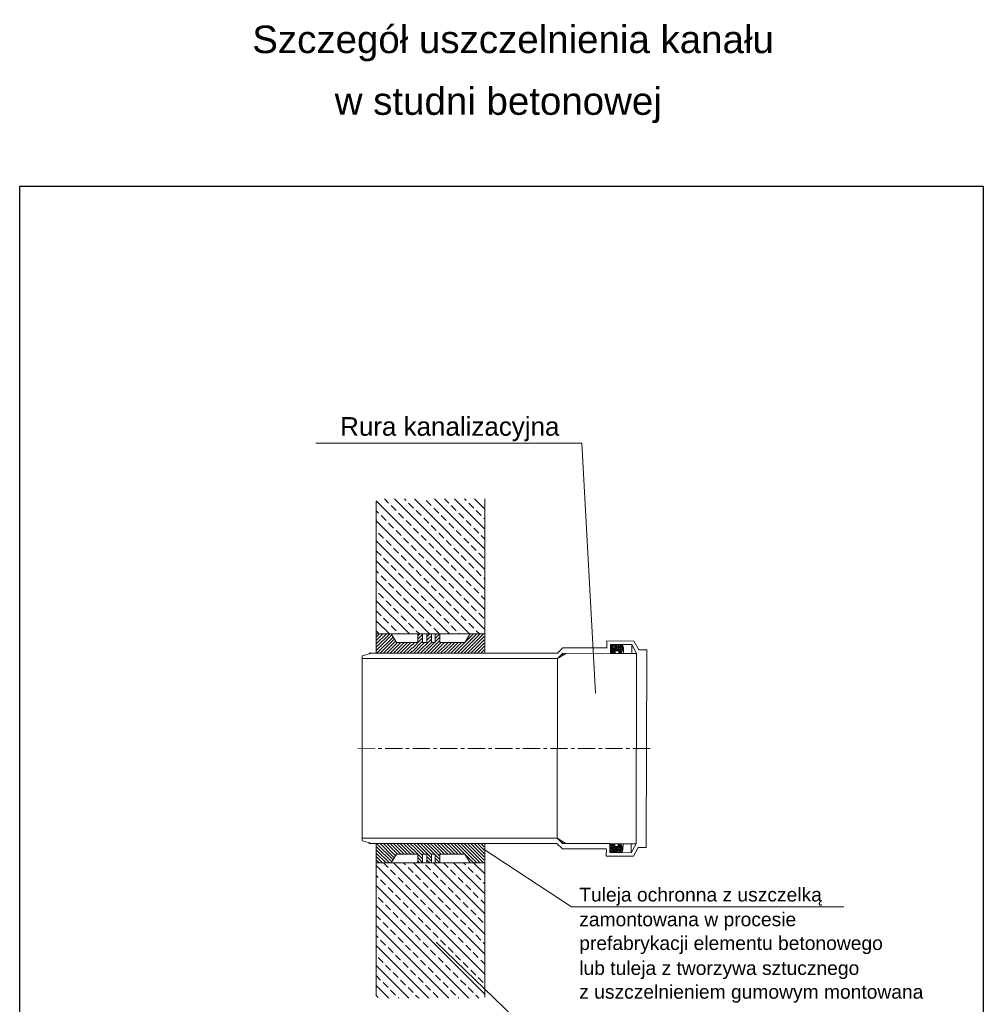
# Model space of a CAD drawing. Extents: x 12854 to 13064, y 6988 to 7321.
import ezdxf
from ezdxf.enums import TextEntityAlignment as Align

# ---------------------------------------------------------------- set-up
doc = ezdxf.new("R2010")
doc.units = 0
doc.header["$LTSCALE"] = 0.01
doc.linetypes.add('CENTER', pattern=[2, 1.25, -0.25, 0.25, -0.25])
doc.layers.get('0').update_dxf_attribs({"linetype": 'CONTINUOUS'})
doc.layers.get('DEFPOINTS').update_dxf_attribs({"linetype": 'CONTINUOUS'})
doc.styles.add('F', font='ARIAL.TTF')

msp = doc.modelspace()

# ---------------------------------------------------------------- linework, layer by layer
at = {"linetype": 'Continuous', "lineweight": 15}
for p, q in [((12918.50761550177, 7228.786718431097), (12976.45494968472, 7228.786718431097)), ((12976.45494968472, 7228.786718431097), (12979.3979010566, 7174.319899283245)), ((12981.90187535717, 7184.13850129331), (12981.90576318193, 7185.693697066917)), ((12987.81550572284, 7185.678921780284), (12981.90576318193, 7185.693697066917)), ((12988.84744174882, 7183.732336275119), (12987.81550572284, 7185.678921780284)), ((12971.14219380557, 7183.021354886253), (12972.31150506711, 7184.184835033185)), ((12972.31150506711, 7184.184835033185), (12981.90187535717, 7184.160858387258)), ((12982.67655719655, 7182.970161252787), (12982.68141624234, 7184.914155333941)), ((12982.68005805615, 7184.370612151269), (12982.9075283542, 7184.750786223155)), ((12987.34700258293, 7184.902491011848), (12982.68141624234, 7184.914155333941)), ((12982.89163568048, 7183.815860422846), (12982.76977507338, 7183.923463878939)), ((12982.89163568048, 7183.815860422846), (12982.88952032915, 7182.96962915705)), ((12983.09352792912, 7183.094377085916), (12982.89163568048, 7183.815860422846)), ((12983.7373982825, 7183.497142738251), (12983.62739020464, 7183.112433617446)), ((12983.71335311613, 7182.967568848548), (12983.71654821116, 7184.245192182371)), ((12984.49246055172, 7183.569330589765), (12983.71486308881, 7183.571274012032)), ((12984.49414469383, 7184.243247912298), (12983.71654821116, 7184.245192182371)), ((12984.49095142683, 7182.965624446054), (12984.49414469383, 7184.243247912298)), ((12984.96458831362, 7183.074382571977), (12985.53000969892, 7183.867913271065)), ((12985.53087347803, 7184.21324486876), (12985.31994599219, 7184.697786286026)), ((12985.52774832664, 7182.963032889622), (12985.53087347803, 7184.21324486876)), ((12987.34214170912, 7182.958497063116), (12987.34700258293, 7184.902491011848)), ((12988.37893945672, 7182.955904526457), (12987.34700258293, 7184.902491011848)), ((12988.84744174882, 7183.732336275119), (12990.58407639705, 7183.727994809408)), ((12990.58407639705, 7183.727994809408), (12990.58213199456, 7182.950396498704)), ((12930.65518408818, 7183.024982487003), (12928.58158408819, 7182.467075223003)), ((12969.68966141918, 7181.858582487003), (12928.58158408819, 7181.858582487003)), ((12970.22413461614, 7183.023650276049), (12930.1245839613, 7183.024982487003)), ((12969.68966141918, 7181.858582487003), (12971.13927635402, 7181.85495840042)), ((12970.22413461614, 7183.023650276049), (12971.14219380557, 7183.021354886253)), ((12971.04155605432, 7142.767720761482), (12971.13927635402, 7181.85495840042)), ((12971.13927635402, 7181.85495840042), (12972.30858944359, 7183.018438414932)), ((12971.13927635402, 7181.85495840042), (12973.08132909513, 7183.016506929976)), ((12972.3074267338, 7182.553633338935), (12972.30858944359, 7183.018438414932)), ((12972.30858944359, 7183.018438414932), (12982.67655719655, 7182.992518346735)), ((12982.67655719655, 7182.970161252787), (12988.37893945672, 7182.955904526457)), ((12988.2752565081, 7141.484034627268), (12988.37894178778, 7182.95590452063)), ((12990.58213199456, 7182.950396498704), (12990.47844989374, 7141.478525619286)), ((12969.59181154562, 7142.7195056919), (12928.58158408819, 7142.719382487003)), ((12971.04142648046, 7142.715881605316), (12969.59181154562, 7142.7195056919)), ((12971.04142648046, 7142.715881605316), (12972.20490649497, 7141.546568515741)), ((12971.04142648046, 7142.715881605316), (12972.9776461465, 7141.544637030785)), ((12930.65518408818, 7141.552982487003), (12928.58158408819, 7142.112643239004)), ((12969.85467421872, 7141.55244423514), (12930.0376860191, 7141.552982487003)), ((12953.35652398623, 7141.552982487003), (12932.20770521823, 7141.552982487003)), ((12974.18872250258, 7127.712062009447), (12954.91463869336, 7140.394195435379)), ((12970.12045251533, 7141.551779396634), (12969.58889592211, 7141.553109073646)), ((12970.12045251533, 7141.551779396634), (12971.03851085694, 7141.549484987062)), ((12971.03851085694, 7141.549484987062), (12972.20199087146, 7140.380171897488)), ((12972.20199087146, 7140.380171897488), (12981.79236116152, 7140.35619525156)), ((12972.20606920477, 7142.011373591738), (12972.20490649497, 7141.546568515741)), ((12972.20490649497, 7141.546568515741), (12982.57287424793, 7141.520648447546)), ((12982.57287424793, 7141.498291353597), (12982.56801422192, 7139.554296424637)), ((12982.57287424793, 7141.498291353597), (12988.2752565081, 7141.484034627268)), ((12982.7837220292, 7140.651527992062), (12982.66132480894, 7140.544533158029)), ((12982.7837220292, 7140.651527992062), (12982.78583822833, 7141.497758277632)), ((12982.98921942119, 7141.371990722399), (12982.7837220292, 7140.651527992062)), ((12983.6310676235, 7140.966011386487), (12983.52298471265, 7141.351265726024)), ((12983.60967199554, 7141.495698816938), (12983.60647690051, 7140.218075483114)), ((12984.38575948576, 7140.890050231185), (12983.60816202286, 7140.891993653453)), ((12984.38726847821, 7141.493754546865), (12984.38407436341, 7140.216132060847)), ((12984.86035632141, 7141.38263119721), (12985.42180400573, 7140.58628260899)), ((12985.42406537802, 7141.491162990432), (12985.42094022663, 7140.240951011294)), ((12987.2384596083, 7141.486626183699), (12987.23359971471, 7139.54263308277)), ((12988.2752565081, 7141.484034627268), (12987.23359971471, 7139.54263308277)), ((12988.73987097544, 7140.705270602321), (12987.69821418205, 7138.763869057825)), ((12988.73987097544, 7140.705270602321), (12990.47650562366, 7140.700929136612)), ((12990.47650562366, 7140.700929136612), (12990.47844989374, 7141.478525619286)), ((12981.79236116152, 7140.33383815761), (12981.78847248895, 7138.77864336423)), ((12987.69821418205, 7138.763869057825), (12981.78847248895, 7138.77864336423)), ((12987.23359971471, 7139.54263308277), (12982.56801422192, 7139.554296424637)), ((12982.56937338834, 7140.097840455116), (12982.79494030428, 7139.716532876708)), ((12984.38407436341, 7140.216132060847), (12983.60647690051, 7140.218075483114)), ((12985.42094022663, 7140.240951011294), (12985.20759136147, 7139.757470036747)), ((13033.5476905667, 7127.712062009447), (12974.18872250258, 7127.712062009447)), ((12970.92579445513, 7094.723737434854), (12944.73453436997, 7120.023802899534))]:
    msp.add_line(p, q, dxfattribs=at)
at = {"lineweight": 15}
for p, q in [((12931.60387590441, 7216.170722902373), (12931.60387590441, 7183.024933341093)), ((12955.3348619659, 7192.57106058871), (12931.65987622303, 7216.246046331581)), ((12934.34556316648, 7215.742560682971), (12933.41095174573, 7216.677172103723)), ((12955.3348619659, 7196.935465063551), (12935.59315492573, 7216.677172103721)), ((12938.16441708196, 7216.288111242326), (12937.77535622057, 7216.677172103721)), ((12939.80106876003, 7214.651459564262), (12938.70996764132, 7215.742560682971)), ((12955.3348619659, 7201.29986953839), (12939.95755940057, 7216.677172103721)), ((12943.61992267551, 7215.197010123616), (12942.5288215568, 7216.288111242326)), ((12955.3348619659, 7205.66427401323), (12944.32196387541, 7216.677172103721)), ((12947.438776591, 7215.74256068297), (12946.50416517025, 7216.677172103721)), ((12955.3348619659, 7210.028678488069), (12948.68636835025, 7216.67717210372)), ((12951.25763050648, 7216.288111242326), (12950.86856964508, 7216.677172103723)), ((12952.89428218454, 7214.651459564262), (12951.80318106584, 7215.742560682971)), ((12955.3348619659, 7214.393082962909), (12953.05077282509, 7216.677172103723)), ((12955.32675426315, 7216.677172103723), (12955.32675426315, 7183.024145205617)), ((12932.16336092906, 7213.560358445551), (12931.65987622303, 7214.063843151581)), ((12935.98221484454, 7214.105909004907), (12934.89111372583, 7215.197010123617)), ((12937.61886652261, 7212.469257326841), (12936.5277654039, 7213.560358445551)), ((12941.43772043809, 7213.014807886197), (12940.34661931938, 7214.105909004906)), ((12945.25657435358, 7213.560358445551), (12944.16547323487, 7214.651459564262)), ((12949.07542826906, 7214.105909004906), (12947.98432715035, 7215.197010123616)), ((12950.71207994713, 7212.469257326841), (12949.62097882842, 7213.560358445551)), ((12954.53093386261, 7213.014807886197), (12953.4398327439, 7214.105909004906)), ((12955.3348619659, 7188.206656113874), (12931.65987622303, 7211.881641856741)), ((12933.80001260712, 7211.923706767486), (12932.70891148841, 7213.014807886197)), ((12935.43666428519, 7210.287055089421), (12934.34556316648, 7211.378156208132)), ((12939.25551820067, 7210.832605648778), (12938.16441708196, 7211.923706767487)), ((12943.07437211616, 7211.378156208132), (12941.98327099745, 7212.469257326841)), ((12946.89322603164, 7211.923706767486), (12945.80212491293, 7213.014807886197)), ((12948.52987770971, 7210.287055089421), (12947.438776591, 7211.378156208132)), ((12952.34873162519, 7210.832605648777), (12951.25763050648, 7211.923706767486)), ((12955.3348619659, 7212.210879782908), (12955.07648442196, 7212.469257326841)), ((12933.25446204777, 7208.104852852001), (12932.16336092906, 7209.195953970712)), ((12937.07331596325, 7208.650403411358), (12935.98221484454, 7209.741504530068)), ((12940.89216987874, 7209.195953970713), (12939.80106876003, 7210.287055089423)), ((12944.71102379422, 7209.741504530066), (12943.61992267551, 7210.832605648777)), ((12946.34767547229, 7208.104852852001), (12945.25657435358, 7209.195953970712)), ((12950.16652938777, 7208.650403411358), (12949.07542826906, 7209.741504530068)), ((12953.98538330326, 7209.195953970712), (12952.89428218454, 7210.287055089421)), ((12951.96293729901, 7187.214176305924), (12931.65987622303, 7207.517237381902)), ((12934.89111372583, 7206.468201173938), (12933.80001260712, 7207.559302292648)), ((12938.70996764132, 7207.013751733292), (12937.61886652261, 7208.104852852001)), ((12942.5288215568, 7207.559302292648), (12941.43772043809, 7208.650403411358)), ((12944.16547323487, 7205.922650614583), (12943.07437211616, 7207.013751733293)), ((12947.98432715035, 7206.468201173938), (12946.89322603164, 7207.559302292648)), ((12951.80318106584, 7207.013751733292), (12950.71207994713, 7208.104852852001)), ((12955.3348619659, 7207.846475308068), (12954.53093386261, 7208.650403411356)), ((12932.70891148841, 7204.285998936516), (12931.65987622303, 7205.335034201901)), ((12936.5277654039, 7204.831549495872), (12935.43666428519, 7205.922650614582)), ((12940.34661931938, 7205.377100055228), (12939.25551820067, 7206.468201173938)), ((12941.98327099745, 7203.740448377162), (12940.89216987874, 7204.831549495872)), ((12945.80212491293, 7204.285998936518), (12944.71102379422, 7205.377100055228)), ((12949.62097882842, 7204.831549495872), (12948.52987770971, 7205.922650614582)), ((12953.4398327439, 7205.377100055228), (12952.34873162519, 7206.468201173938)), ((12955.07648442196, 7203.740448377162), (12953.98538330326, 7204.831549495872)), ((12947.59853282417, 7187.214176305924), (12931.65987622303, 7203.152832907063)), ((12934.34556316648, 7202.649347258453), (12933.25446204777, 7203.740448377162)), ((12938.16441708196, 7203.194897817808), (12937.07331596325, 7204.285998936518)), ((12939.80106876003, 7201.558246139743), (12938.70996764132, 7202.649347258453)), ((12943.61992267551, 7202.103796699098), (12942.5288215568, 7203.194897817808)), ((12947.438776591, 7202.649347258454), (12946.34767547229, 7203.740448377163)), ((12951.25763050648, 7203.194897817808), (12950.16652938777, 7204.285998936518)), ((12952.89428218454, 7201.558246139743), (12951.80318106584, 7202.649347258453)), ((12932.16336092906, 7200.467145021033), (12931.65987622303, 7200.970629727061)), ((12935.98221484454, 7201.012695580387), (12934.89111372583, 7202.103796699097)), ((12937.61886652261, 7199.376043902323), (12936.5277654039, 7200.467145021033)), ((12941.43772043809, 7199.921594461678), (12940.34661931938, 7201.012695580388)), ((12945.25657435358, 7200.467145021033), (12944.16547323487, 7201.558246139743)), ((12949.07542826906, 7201.012695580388), (12947.98432715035, 7202.103796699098)), ((12950.71207994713, 7199.376043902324), (12949.62097882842, 7200.467145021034)), ((12954.53093386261, 7199.921594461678), (12953.4398327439, 7201.012695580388)), ((12943.23412834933, 7187.214176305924), (12931.65987622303, 7198.788428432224)), ((12933.80001260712, 7198.830493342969), (12932.70891148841, 7199.921594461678)), ((12939.25551820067, 7197.739392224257), (12938.16441708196, 7198.830493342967)), ((12943.07437211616, 7198.284942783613), (12941.98327099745, 7199.376043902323)), ((12946.89322603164, 7198.830493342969), (12945.80212491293, 7199.921594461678)), ((12952.34873162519, 7197.739392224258), (12951.25763050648, 7198.830493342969)), ((12955.3348619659, 7199.117666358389), (12955.07648442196, 7199.376043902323)), ((12935.43666428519, 7197.193841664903), (12934.34556316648, 7198.284942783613)), ((12937.07331596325, 7195.557189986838), (12935.98221484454, 7196.648291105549)), ((12940.89216987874, 7196.102740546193), (12939.80106876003, 7197.193841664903)), ((12944.71102379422, 7196.648291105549), (12943.61992267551, 7197.739392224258)), ((12948.52987770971, 7197.193841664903), (12947.438776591, 7198.284942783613)), ((12950.16652938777, 7195.557189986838), (12949.07542826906, 7196.648291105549)), ((12953.98538330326, 7196.102740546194), (12952.89428218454, 7197.193841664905)), ((12938.86972387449, 7187.214176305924), (12931.65987622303, 7194.424023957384)), ((12933.25446204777, 7195.011639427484), (12932.16336092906, 7196.102740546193)), ((12934.89111372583, 7193.374987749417), (12933.80001260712, 7194.466088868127)), ((12938.70996764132, 7193.920538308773), (12937.61886652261, 7195.011639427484)), ((12942.5288215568, 7194.466088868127), (12941.43772043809, 7195.557189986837)), ((12946.34767547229, 7195.011639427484), (12945.25657435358, 7196.102740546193)), ((12947.98432715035, 7193.374987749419), (12946.89322603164, 7194.466088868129)), ((12951.80318106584, 7193.920538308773), (12950.71207994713, 7195.011639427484)), ((12955.3348619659, 7194.753261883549), (12954.53093386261, 7195.557189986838)), ((12932.70891148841, 7191.192785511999), (12931.65987622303, 7192.241820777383)), ((12936.5277654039, 7191.738336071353), (12935.43666428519, 7192.829437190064)), ((12940.34661931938, 7192.283886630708), (12939.25551820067, 7193.374987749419)), ((12944.16547323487, 7192.829437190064), (12943.07437211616, 7193.920538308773)), ((12945.80212491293, 7191.192785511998), (12944.71102379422, 7192.283886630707)), ((12949.62097882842, 7191.738336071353), (12948.52987770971, 7192.829437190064)), ((12953.4398327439, 7192.283886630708), (12952.34873162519, 7193.374987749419)), ((12934.50531939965, 7187.214176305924), (12931.65987622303, 7190.059619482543)), ((12934.34556316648, 7189.556133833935), (12933.25446204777, 7190.647234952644)), ((12938.16441708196, 7190.101684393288), (12937.07331596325, 7191.192785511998)), ((12941.98327099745, 7190.647234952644), (12940.89216987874, 7191.738336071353)), ((12943.61992267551, 7189.010583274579), (12942.5288215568, 7190.101684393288)), ((12947.438776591, 7189.556133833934), (12946.34767547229, 7190.647234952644)), ((12951.25763050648, 7190.101684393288), (12950.16652938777, 7191.192785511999)), ((12955.07648442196, 7190.647234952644), (12953.98538330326, 7191.738336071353)), ((12932.16336092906, 7187.373931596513), (12931.65987622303, 7187.877416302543)), ((12935.98221484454, 7187.919482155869), (12934.89111372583, 7189.010583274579)), ((12939.80106876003, 7188.465032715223), (12938.70996764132, 7189.556133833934)), ((12941.05192516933, 7187.214176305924), (12940.34661931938, 7187.919482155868)), ((12945.25657435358, 7187.373931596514), (12944.16547323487, 7188.465032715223)), ((12949.07542826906, 7187.919482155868), (12947.98432715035, 7189.010583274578)), ((12952.89428218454, 7188.465032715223), (12951.80318106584, 7189.556133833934)), ((12954.14513859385, 7187.214176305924), (12953.4398327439, 7187.919482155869)), ((12931.65176852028, 7187.214176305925), (12955.32917098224, 7187.214176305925)), ((12931.71717585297, 7184.422686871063), (12934.50097694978, 7187.206487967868)), ((12931.71717585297, 7185.150087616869), (12933.77357620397, 7187.206487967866)), ((12931.71717585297, 7185.877488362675), (12933.04617545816, 7187.206487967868)), ((12931.71717585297, 7186.604889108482), (12932.31877471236, 7187.206487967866)), ((12931.71717585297, 7183.695286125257), (12935.01847239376, 7186.996582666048)), ((12931.71717585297, 7182.967885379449), (12935.29958187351, 7186.550291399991)), ((12932.5015979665, 7183.02490674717), (12935.58069135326, 7186.104000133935)), ((12933.22897544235, 7183.024883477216), (12935.86180083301, 7185.657708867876)), ((12934.88141473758, 7187.214176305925), (12936.07220759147, 7185.323665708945)), ((12936.68752069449, 7187.214176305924), (12936.5277654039, 7187.373931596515)), ((12939.53022076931, 7184.152269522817), (12941.7284736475, 7186.350522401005)), ((12939.53022076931, 7183.42486877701), (12941.7284736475, 7185.6231216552)), ((12940.58480163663, 7183.02464815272), (12943.67523182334, 7186.115078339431)), ((12940.72558719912, 7186.802437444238), (12941.13732606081, 7187.214176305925)), ((12941.7284736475, 7187.214176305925), (12940.72558719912, 7187.214176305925)), ((12940.72558719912, 7187.214176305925), (12940.72558719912, 7185.323665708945)), ((12940.75001425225, 7186.14735272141), (12941.73179988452, 7187.120025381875)), ((12941.7284736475, 7187.214176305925), (12941.7284736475, 7185.323665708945)), ((12942.03955658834, 7183.024601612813), (12945.50401252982, 7186.489057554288)), ((12942.67234537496, 7186.566993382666), (12943.31952829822, 7187.214176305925)), ((12943.67523182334, 7187.214176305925), (12942.67234537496, 7187.214176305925)), ((12942.67234537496, 7187.214176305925), (12942.67234537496, 7185.323665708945)), ((12942.67234537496, 7185.839592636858), (12943.67523182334, 7186.842479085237)), ((12942.76693406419, 7183.024578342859), (12945.50401252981, 7185.76165680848)), ((12943.67523182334, 7187.214176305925), (12943.67523182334, 7185.323665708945)), ((12944.50112608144, 7186.213571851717), (12945.50173053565, 7187.214176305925)), ((12944.50112608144, 7186.940972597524), (12944.77432978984, 7187.214176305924)), ((12945.50401252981, 7187.214176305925), (12944.50112608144, 7187.214176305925)), ((12944.50112608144, 7187.214176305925), (12944.50112608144, 7185.323665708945)), ((12945.50401252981, 7187.214176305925), (12945.50401252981, 7185.323665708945)), ((12948.62648531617, 7183.024390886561), (12952.81627073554, 7187.214176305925)), ((12949.35386279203, 7183.024367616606), (12953.54367148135, 7187.214176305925)), ((12949.78073411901, 7187.214176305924), (12949.62097882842, 7187.373931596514)), ((12950.08124026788, 7183.024344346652), (12954.27107222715, 7187.214176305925)), ((12950.80861774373, 7183.024321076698), (12954.99847297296, 7187.214176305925)), ((12952.13884192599, 7187.214176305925), (12950.94804907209, 7185.323665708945)), ((12951.53599521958, 7183.024297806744), (12955.14391517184, 7186.632217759)), ((12955.36848814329, 7187.214176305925), (12952.13884192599, 7187.214176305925)), ((12952.26337269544, 7183.02427453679), (12955.14391517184, 7185.904817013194)), ((12933.95635291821, 7183.024860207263), (12936.25515841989, 7185.323665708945)), ((12934.68373039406, 7183.024836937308), (12936.98255916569, 7185.323665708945)), ((12935.41110786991, 7183.024813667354), (12937.7099599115, 7185.323665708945)), ((12936.07220759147, 7185.323665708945), (12940.72558719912, 7185.323665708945)), ((12936.13848534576, 7183.0247903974), (12938.43736065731, 7185.323665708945)), ((12936.86586282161, 7183.024767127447), (12939.16476140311, 7185.323665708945)), ((12937.59324029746, 7183.024743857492), (12939.47627336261, 7184.90777692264)), ((12938.32061777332, 7183.024720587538), (12939.47627336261, 7184.180376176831)), ((12939.04799524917, 7183.024697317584), (12939.47627336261, 7183.452975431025)), ((12939.53022076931, 7184.879670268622), (12939.97421620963, 7185.323665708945)), ((12939.85742416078, 7183.024671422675), (12942.15641844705, 7185.323665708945)), ((12941.31217911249, 7183.024624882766), (12943.67523182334, 7185.387677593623)), ((12941.7284736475, 7185.323665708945), (12942.67234537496, 7185.323665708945)), ((12943.49431154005, 7183.024555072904), (12945.79342217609, 7185.323665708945)), ((12943.67523182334, 7185.323665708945), (12944.50112608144, 7185.323665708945)), ((12944.2216890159, 7183.02453180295), (12946.52082292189, 7185.323665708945)), ((12944.94906649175, 7183.024508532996), (12947.28931827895, 7185.3647603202)), ((12945.50401252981, 7185.323665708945), (12950.93022252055, 7185.323665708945)), ((12945.6764439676, 7183.024485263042), (12947.28931827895, 7184.637359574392)), ((12946.40382144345, 7183.024461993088), (12947.28931827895, 7183.909958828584)), ((12947.3848176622, 7183.237524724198), (12949.47095864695, 7185.323665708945)), ((12947.3848176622, 7183.964925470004), (12948.74355790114, 7185.323665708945)), ((12947.3848176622, 7184.69232621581), (12948.01615715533, 7185.323665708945)), ((12947.89910784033, 7183.024414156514), (12950.19835939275, 7185.323665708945)), ((12952.99075017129, 7183.024251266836), (12955.14391517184, 7185.177416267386)), ((12953.71812764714, 7183.024227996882), (12955.14391517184, 7184.45001552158)), ((12954.445505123, 7183.024204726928), (12955.14391517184, 7183.722614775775)), ((12928.56039501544, 7182.397280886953), (12928.56039501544, 7142.178068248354)), ((12947.13119891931, 7183.024438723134), (12947.28931827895, 7183.182558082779)), ((12931.60387590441, 7141.552961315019), (12931.60387590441, 7108.480510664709)), ((12931.71717585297, 7141.563831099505), (12935.29958187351, 7137.981425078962)), ((12931.71717585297, 7140.836430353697), (12935.01847239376, 7137.535133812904)), ((12932.5015979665, 7141.506809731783), (12935.58069135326, 7138.427716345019)), ((12933.22897544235, 7141.506833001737), (12935.86180083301, 7138.874007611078)), ((12933.95635291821, 7141.506856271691), (12936.25515841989, 7139.208050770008)), ((12934.68373039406, 7141.506879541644), (12936.98255916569, 7139.208050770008)), ((12935.41110786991, 7141.506902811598), (12937.7099599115, 7139.208050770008)), ((12936.13848534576, 7141.506926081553), (12938.43736065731, 7139.208050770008)), ((12936.86586282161, 7141.506949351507), (12939.16476140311, 7139.208050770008)), ((12937.59324029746, 7141.506972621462), (12939.47627336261, 7139.623939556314)), ((12938.32061777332, 7141.506995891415), (12939.47627336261, 7140.351340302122)), ((12939.04799524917, 7141.507019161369), (12939.47627336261, 7141.078741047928)), ((12939.53022076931, 7141.106847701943), (12941.7284736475, 7138.908594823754)), ((12939.53022076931, 7140.379446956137), (12941.7284736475, 7138.181194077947)), ((12939.85742416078, 7141.507045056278), (12942.15641844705, 7139.208050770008)), ((12940.58480163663, 7141.507068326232), (12943.67523182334, 7138.416638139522)), ((12941.31217911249, 7141.507091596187), (12943.67523182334, 7139.144038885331)), ((12942.03955658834, 7141.507114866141), (12945.50401252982, 7138.042658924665)), ((12942.76693406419, 7141.507138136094), (12945.50401252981, 7138.770059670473)), ((12943.49431154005, 7141.507161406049), (12945.79342217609, 7139.208050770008)), ((12944.2216890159, 7141.507184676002), (12946.52082292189, 7139.208050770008)), ((12944.94906649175, 7141.507207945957), (12947.28931827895, 7139.166956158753)), ((12945.6764439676, 7141.507231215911), (12947.28931827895, 7139.894356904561)), ((12946.40382144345, 7141.507254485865), (12947.28931827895, 7140.621757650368)), ((12947.13119891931, 7141.507277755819), (12947.28931827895, 7141.349158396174)), ((12947.3848176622, 7141.294191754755), (12949.47095864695, 7139.208050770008)), ((12947.3848176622, 7140.566791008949), (12948.74355790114, 7139.208050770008)), ((12947.89910784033, 7141.507302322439), (12950.19835939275, 7139.208050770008)), ((12948.62648531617, 7141.507325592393), (12952.81627073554, 7137.317540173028)), ((12949.35386279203, 7141.507348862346), (12953.54367148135, 7137.317540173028)), ((12950.08124026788, 7141.507372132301), (12954.27107222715, 7137.317540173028)), ((12950.80861774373, 7141.507395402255), (12954.99847297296, 7137.317540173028)), ((12951.53599521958, 7141.507418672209), (12955.14391517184, 7137.899498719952)), ((12952.26337269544, 7141.507441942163), (12955.14391517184, 7138.626899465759)), ((12952.99075017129, 7141.507465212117), (12955.14391517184, 7139.354300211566)), ((12953.71812764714, 7141.507488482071), (12955.14391517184, 7140.081700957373)), ((12954.445505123, 7141.507511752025), (12955.14391517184, 7140.809101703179)), ((12955.32675426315, 7141.552640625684), (12955.32675426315, 7108.016142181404)), ((12931.71717585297, 7140.10902960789), (12934.50097694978, 7137.325228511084)), ((12931.71717585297, 7139.381628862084), (12933.77357620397, 7137.325228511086)), ((12931.71717585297, 7138.654228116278), (12933.04617545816, 7137.325228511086)), ((12934.88141473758, 7137.317540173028), (12936.07220759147, 7139.208050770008)), ((12936.07220759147, 7139.208050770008), (12940.72558719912, 7139.208050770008)), ((12939.53022076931, 7139.65204621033), (12939.97421620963, 7139.208050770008)), ((12940.72558719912, 7137.317540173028), (12940.72558719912, 7139.208050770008)), ((12940.75001425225, 7138.384363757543), (12941.73179988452, 7137.411691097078)), ((12941.7284736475, 7139.208050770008), (12942.67234537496, 7139.208050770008)), ((12941.7284736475, 7137.317540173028), (12941.7284736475, 7139.208050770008)), ((12942.67234537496, 7137.317540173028), (12942.67234537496, 7139.208050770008)), ((12942.67234537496, 7138.692123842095), (12943.67523182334, 7137.689237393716)), ((12943.67523182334, 7139.208050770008), (12944.50112608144, 7139.208050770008)), ((12943.67523182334, 7137.317540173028), (12943.67523182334, 7139.208050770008)), ((12944.50112608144, 7137.317540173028), (12944.50112608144, 7139.208050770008)), ((12944.50112608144, 7138.318144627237), (12945.50173053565, 7137.317540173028)), ((12945.50401252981, 7139.208050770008), (12950.93022252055, 7139.208050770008)), ((12945.50401252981, 7137.317540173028), (12945.50401252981, 7139.208050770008)), ((12947.3848176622, 7139.839390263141), (12948.01615715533, 7139.208050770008)), ((12952.13884192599, 7137.317540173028), (12950.94804907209, 7139.208050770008)), ((12955.21301254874, 7113.156647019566), (12931.53802680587, 7136.831632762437)), ((12931.60387590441, 7137.317540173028), (12955.16475612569, 7137.317540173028)), ((12931.71717585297, 7137.926827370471), (12932.31877471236, 7137.325228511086)), ((12934.22371374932, 7136.328147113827), (12933.28910232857, 7137.262758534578)), ((12955.21301254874, 7117.521051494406), (12935.47130550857, 7137.262758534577)), ((12938.0425676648, 7136.873697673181), (12937.65350680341, 7137.262758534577)), ((12939.67921934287, 7135.237045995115), (12938.58811822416, 7136.328147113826)), ((12955.21301254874, 7121.885455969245), (12939.83570998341, 7137.262758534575)), ((12940.72558719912, 7137.729279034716), (12941.13732606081, 7137.317540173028)), ((12941.7284736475, 7137.317540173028), (12940.72558719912, 7137.317540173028)), ((12943.49807325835, 7135.782596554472), (12942.40697213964, 7136.873697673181)), ((12942.67234537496, 7137.964723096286), (12943.31952829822, 7137.317540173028)), ((12943.67523182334, 7137.317540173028), (12942.67234537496, 7137.317540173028)), ((12955.21301254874, 7126.249860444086), (12944.20011445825, 7137.262758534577)), ((12944.50112608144, 7137.59074388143), (12944.77432978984, 7137.317540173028)), ((12945.50401252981, 7137.317540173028), (12944.50112608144, 7137.317540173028)), ((12947.31692717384, 7136.328147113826), (12946.38231575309, 7137.262758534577)), ((12955.21301254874, 7130.614264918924), (12948.56451893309, 7137.262758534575)), ((12951.13578108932, 7136.873697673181), (12950.74672022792, 7137.262758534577)), ((12952.77243276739, 7135.237045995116), (12951.68133164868, 7136.328147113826)), ((12955.32675426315, 7137.317540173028), (12952.13884192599, 7137.317540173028)), ((12955.21301254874, 7134.978669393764), (12952.92892340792, 7137.262758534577)), ((12932.0415115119, 7134.145944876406), (12931.53802680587, 7134.649429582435)), ((12935.86036542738, 7134.691495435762), (12934.76926430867, 7135.782596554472)), ((12937.49701710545, 7133.054843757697), (12936.40591598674, 7134.145944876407)), ((12941.31587102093, 7133.600394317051), (12940.22476990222, 7134.691495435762)), ((12945.13472493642, 7134.145944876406), (12944.04362381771, 7135.237045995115)), ((12948.9535788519, 7134.69149543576), (12947.86247773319, 7135.78259655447)), ((12950.59023052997, 7133.054843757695), (12949.49912941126, 7134.145944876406)), ((12954.40908444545, 7133.600394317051), (12953.31798332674, 7134.691495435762)), ((12955.21301254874, 7108.792242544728), (12931.53802680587, 7132.467228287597)), ((12933.67816318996, 7132.509293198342), (12932.58706207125, 7133.600394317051)), ((12935.31481486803, 7130.872641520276), (12934.22371374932, 7131.963742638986)), ((12939.13366878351, 7131.418192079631), (12938.0425676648, 7132.509293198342)), ((12942.952522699, 7131.963742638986), (12941.86142158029, 7133.054843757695)), ((12946.77137661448, 7132.509293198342), (12945.68027549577, 7133.600394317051)), ((12948.40802829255, 7130.872641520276), (12947.31692717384, 7131.963742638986)), ((12952.22688220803, 7131.41819207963), (12951.13578108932, 7132.509293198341)), ((12955.21301254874, 7132.796466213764), (12954.95463500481, 7133.054843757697)), ((12933.13261263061, 7128.690439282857), (12932.0415115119, 7129.781540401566)), ((12936.95146654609, 7129.235989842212), (12935.86036542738, 7130.327090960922)), ((12940.77032046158, 7129.781540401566), (12939.67921934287, 7130.872641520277)), ((12944.58917437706, 7130.327090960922), (12943.49807325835, 7131.418192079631)), ((12946.22582605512, 7128.690439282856), (12945.13472493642, 7129.781540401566)), ((12950.04467997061, 7129.235989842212), (12948.9535788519, 7130.327090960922)), ((12953.86353388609, 7129.781540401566), (12952.77243276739, 7130.872641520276)), ((12951.84108788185, 7107.799762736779), (12931.53802680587, 7128.102823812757)), ((12934.76926430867, 7127.053787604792), (12933.67816318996, 7128.144888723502)), ((12938.58811822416, 7127.599338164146), (12937.49701710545, 7128.690439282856)), ((12942.40697213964, 7128.144888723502), (12941.31587102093, 7129.235989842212)), ((12944.04362381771, 7126.508237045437), (12942.952522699, 7127.599338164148)), ((12947.86247773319, 7127.053787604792), (12946.77137661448, 7128.144888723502)), ((12951.68133164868, 7127.599338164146), (12950.59023052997, 7128.690439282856)), ((12955.21301254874, 7128.432061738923), (12954.40908444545, 7129.23598984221)), ((12932.58706207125, 7124.871585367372), (12931.53802680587, 7125.920620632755)), ((12936.40591598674, 7125.417135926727), (12935.31481486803, 7126.508237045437)), ((12940.22476990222, 7125.962686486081), (12939.13366878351, 7127.053787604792)), ((12941.86142158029, 7124.326034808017), (12940.77032046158, 7125.417135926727)), ((12945.68027549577, 7124.871585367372), (12944.58917437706, 7125.962686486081)), ((12949.49912941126, 7125.417135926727), (12948.40802829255, 7126.508237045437)), ((12953.31798332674, 7125.962686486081), (12952.22688220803, 7127.053787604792)), ((12954.95463500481, 7124.326034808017), (12953.86353388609, 7125.417135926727)), ((12947.47668340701, 7107.799762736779), (12931.53802680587, 7123.738419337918)), ((12934.22371374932, 7123.234933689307), (12933.13261263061, 7124.326034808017)), ((12938.0425676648, 7123.780484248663), (12936.95146654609, 7124.871585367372)), ((12939.67921934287, 7122.143832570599), (12938.58811822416, 7123.234933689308)), ((12943.49807325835, 7122.689383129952), (12942.40697213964, 7123.780484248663)), ((12947.31692717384, 7123.234933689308), (12946.22582605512, 7124.326034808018)), ((12951.13578108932, 7123.780484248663), (12950.04467997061, 7124.871585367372)), ((12952.77243276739, 7122.143832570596), (12951.68133164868, 7123.234933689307)), ((12932.0415115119, 7121.052731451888), (12931.53802680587, 7121.556216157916)), ((12935.86036542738, 7121.598282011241), (12934.76926430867, 7122.689383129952)), ((12937.49701710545, 7119.961630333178), (12936.40591598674, 7121.052731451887)), ((12941.31587102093, 7120.507180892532), (12940.22476990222, 7121.598282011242)), ((12945.13472493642, 7121.052731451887), (12944.04362381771, 7122.143832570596)), ((12948.9535788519, 7121.598282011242), (12947.86247773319, 7122.689383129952)), ((12950.59023052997, 7119.961630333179), (12949.49912941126, 7121.052731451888)), ((12954.40908444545, 7120.507180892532), (12953.31798332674, 7121.598282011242)), ((12943.11227893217, 7107.799762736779), (12931.53802680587, 7119.374014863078)), ((12933.67816318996, 7119.416079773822), (12932.58706207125, 7120.507180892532)), ((12939.13366878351, 7118.324978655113), (12938.0425676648, 7119.416079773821)), ((12942.952522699, 7118.870529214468), (12941.86142158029, 7119.961630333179)), ((12946.77137661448, 7119.416079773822), (12945.68027549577, 7120.507180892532)), ((12952.22688220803, 7118.324978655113), (12951.13578108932, 7119.416079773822)), ((12955.21301254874, 7119.703252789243), (12954.95463500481, 7119.961630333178)), ((12935.31481486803, 7117.779428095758), (12934.22371374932, 7118.870529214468)), ((12936.95146654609, 7116.142776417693), (12935.86036542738, 7117.233877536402)), ((12940.77032046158, 7116.688326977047), (12939.67921934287, 7117.779428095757)), ((12944.58917437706, 7117.233877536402), (12943.49807325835, 7118.324978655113)), ((12948.40802829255, 7117.779428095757), (12947.31692717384, 7118.870529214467)), ((12950.04467997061, 7116.142776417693), (12948.9535788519, 7117.233877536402)), ((12953.86353388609, 7116.688326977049), (12952.77243276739, 7117.779428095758)), ((12938.74787445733, 7107.799762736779), (12931.53802680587, 7115.009610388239)), ((12933.13261263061, 7115.597225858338), (12932.0415115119, 7116.688326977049)), ((12934.76926430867, 7113.960574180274), (12933.67816318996, 7115.051675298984)), ((12938.58811822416, 7114.506124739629), (12937.49701710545, 7115.597225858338)), ((12942.40697213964, 7115.051675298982), (12941.31587102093, 7116.142776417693)), ((12946.22582605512, 7115.597225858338), (12945.13472493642, 7116.688326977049)), ((12947.86247773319, 7113.960574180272), (12946.77137661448, 7115.051675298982)), ((12951.68133164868, 7114.506124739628), (12950.59023052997, 7115.597225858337)), ((12955.21301254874, 7115.338848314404), (12954.40908444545, 7116.142776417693)), ((12932.58706207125, 7111.778371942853), (12931.53802680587, 7112.827407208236)), ((12936.40591598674, 7112.323922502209), (12935.31481486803, 7113.415023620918)), ((12940.22476990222, 7112.869473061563), (12939.13366878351, 7113.960574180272)), ((12944.04362381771, 7113.415023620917), (12942.952522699, 7114.506124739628)), ((12945.68027549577, 7111.778371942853), (12944.58917437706, 7112.869473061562)), ((12949.49912941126, 7112.323922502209), (12948.40802829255, 7113.415023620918)), ((12953.31798332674, 7112.869473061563), (12952.22688220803, 7113.960574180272)), ((12934.38346998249, 7107.799762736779), (12931.53802680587, 7110.645205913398)), ((12934.22371374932, 7110.141720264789), (12933.13261263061, 7111.232821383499)), ((12938.0425676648, 7110.687270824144), (12936.95146654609, 7111.778371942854)), ((12941.86142158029, 7111.232821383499), (12940.77032046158, 7112.323922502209)), ((12943.49807325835, 7109.596169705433), (12942.40697213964, 7110.687270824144)), ((12947.31692717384, 7110.141720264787), (12946.22582605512, 7111.232821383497)), ((12951.13578108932, 7110.687270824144), (12950.04467997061, 7111.778371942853)), ((12954.95463500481, 7111.232821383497), (12953.86353388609, 7112.323922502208)), ((12932.0415115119, 7107.959518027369), (12931.53802680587, 7108.463002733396)), ((12935.86036542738, 7108.505068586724), (12934.76926430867, 7109.596169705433)), ((12939.67921934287, 7109.050619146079), (12938.58811822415, 7110.141720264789)), ((12940.93007575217, 7107.799762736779), (12940.22476990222, 7108.505068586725)), ((12945.13472493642, 7107.959518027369), (12944.04362381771, 7109.050619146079)), ((12948.9535788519, 7108.505068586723), (12947.86247773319, 7109.596169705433)), ((12952.77243276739, 7109.050619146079), (12951.68133164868, 7110.141720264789)), ((12954.02328917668, 7107.799762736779), (12953.31798332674, 7108.505068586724)), ((12936.56567127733, 7107.799762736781), (12936.40591598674, 7107.959518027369)), ((12949.65888470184, 7107.799762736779), (12949.49912941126, 7107.959518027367))]:
    msp.add_line(p, q, dxfattribs=at)
at = {"color": 0, "linetype": 'Continuous'}
for p, q in [((12982.67949195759, 7184.118582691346), (12983.59997707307, 7183.054323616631)), ((12982.76585833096, 7184.514010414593), (12983.71447817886, 7183.417222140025)), ((12982.83616386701, 7183.864842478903), (12983.23966831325, 7184.21383629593)), ((12982.90518890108, 7184.352917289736), (12983.51783030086, 7184.882795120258)), ((12982.94519715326, 7184.801943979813), (12983.71571293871, 7183.911078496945)), ((12983.06281696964, 7183.204127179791), (12983.66357057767, 7183.723723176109)), ((12983.27780903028, 7184.912664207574), (12983.85541045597, 7184.244845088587)), ((12983.3290911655, 7183.862804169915), (12983.7164297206, 7184.197815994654)), ((12983.60725315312, 7184.531762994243), (12984.04542976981, 7184.910745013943)), ((12983.70711199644, 7184.911590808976), (12984.28471342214, 7184.243771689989)), ((12983.7150422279, 7183.642830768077), (12984.49250371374, 7183.586511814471)), ((12983.7158540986, 7183.967620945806), (12984.49331595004, 7183.911301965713)), ((12983.77104831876, 7184.245056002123), (12983.94173256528, 7184.392682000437)), ((12983.95119189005, 7184.244605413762), (12983.90238212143, 7183.570805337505)), ((12984.13641479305, 7184.910517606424), (12985.30784445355, 7183.556118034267)), ((12984.27598206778, 7184.243793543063), (12984.22717229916, 7183.569993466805)), ((12984.26490467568, 7184.243821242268), (12984.64379681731, 7184.571527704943)), ((12984.30931740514, 7184.710608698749), (12984.53928632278, 7184.90951042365)), ((12984.39181001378, 7184.243503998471), (12984.49412782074, 7184.236092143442)), ((12984.4923086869, 7183.508467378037), (12984.91385422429, 7183.021079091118)), ((12984.49249742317, 7183.583918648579), (12985.06769908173, 7184.081414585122)), ((12984.49354344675, 7184.002323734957), (12985.11434576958, 7183.284556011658)), ((12984.49957793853, 7183.161668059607), (12984.78953709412, 7183.412455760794)), ((12984.56571775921, 7184.909444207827), (12985.50134313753, 7183.827680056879)), ((12984.73321966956, 7184.220495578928), (12985.30977070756, 7184.719158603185)), ((12984.99502055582, 7184.908371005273), (12985.46463694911, 7184.365403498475)), ((12985.01138165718, 7184.889454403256), (12985.03145845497, 7184.906818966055)), ((12985.15712193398, 7183.730382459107), (12985.53047403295, 7184.053297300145)), ((12985.43528392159, 7184.399341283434), (12985.44587546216, 7184.40850198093)), ((12983.07275590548, 7183.168609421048), (12983.24515831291, 7182.969278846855)), ((12983.28582995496, 7182.968638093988), (12983.38540859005, 7183.054764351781)), ((12984.87895994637, 7183.061423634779), (12985.07805075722, 7183.233618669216)), ((12982.57131199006, 7140.369938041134), (12982.59164227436, 7140.387521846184)), ((12982.66628163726, 7140.548866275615), (12983.52856870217, 7139.551895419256)), ((12982.68106512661, 7140.036489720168), (12983.29370652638, 7140.566367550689)), ((12982.83881258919, 7140.84467105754), (12983.95787149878, 7139.550822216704)), ((12982.94504760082, 7141.21712678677), (12983.60706153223, 7140.451710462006)), ((12982.95922711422, 7140.705448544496), (12983.55870584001, 7141.223941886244)), ((12983.13271457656, 7141.495431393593), (12983.60829629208, 7140.945566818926)), ((12983.23738910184, 7141.374407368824), (12983.37330099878, 7141.491958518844)), ((12983.38312937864, 7140.215335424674), (12983.60695463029, 7140.408923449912)), ((12983.6070466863, 7140.445739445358), (12984.38450836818, 7140.389420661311)), ((12983.607858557, 7140.770529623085), (12984.38532040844, 7140.714210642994)), ((12983.73436643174, 7140.891678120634), (12983.68555666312, 7140.217878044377)), ((12984.05915677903, 7140.890866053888), (12984.0103470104, 7140.217065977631)), ((12984.38394695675, 7140.890054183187), (12984.33513718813, 7140.21625410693)), ((12984.38489220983, 7140.542955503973), (12985.14602873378, 7139.662934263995)), ((12984.38516893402, 7140.653631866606), (12984.69783503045, 7140.924058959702)), ((12984.38612680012, 7141.036812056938), (12985.30389114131, 7139.975698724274)), ((12984.38624213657, 7141.08293466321), (12984.80182061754, 7141.442371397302)), ((12984.47563801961, 7141.428603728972), (12985.42117643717, 7140.335378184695)), ((12984.50909589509, 7139.90406800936), (12985.12173729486, 7140.433945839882)), ((12984.7872578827, 7140.573026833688), (12985.18724429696, 7140.918977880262)), ((12982.5695427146, 7140.16543122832), (12983.09926573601, 7139.552968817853)), ((12982.79889160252, 7139.710024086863), (12983.01554453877, 7139.897408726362)), ((12983.11255081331, 7139.552935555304), (12983.7176087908, 7140.076254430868)), ((12983.80703164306, 7139.725222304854), (12984.37464537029, 7140.216155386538)), ((12983.80957303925, 7140.217567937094), (12984.38717446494, 7139.549748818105)), ((12984.10026372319, 7139.550466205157), (12984.14151105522, 7139.586141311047)), ((12984.23887583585, 7140.21649473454), (12984.81647726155, 7139.548675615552)), ((12984.38409553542, 7140.224328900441), (12984.41967304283, 7140.255100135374)), ((12984.59412027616, 7139.549231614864), (12984.84357530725, 7139.764987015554)), ((12985.21116014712, 7140.082913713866), (12985.42099894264, 7140.264404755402))]:
    msp.add_line(p, q, dxfattribs=at)
at = {"linetype": 'CENTER', "lineweight": 15, "ltscale": 300}
msp.add_line((12991.34920584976, 7162.219966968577), (12927.02638408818, 7162.288982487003), dxfattribs=at)
at = {"linetype": 'Continuous', "lineweight": 15}
for centre, radius, start, end in [((12982.94661951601, 7184.123739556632), 0.267178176, 179.8567570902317, 228.5551020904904), ((12983.19339627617, 7184.579743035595), 0.333131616, 89.85675709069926, 149.1066220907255), ((12984.99861825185, 7184.557908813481), 0.350452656, 23.5241500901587, 89.85675709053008), ((12983.25919419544, 7183.140735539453), 0.17203104, 195.6331870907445, 269.8567570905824), ((12983.43621577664, 7183.167100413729), 0.198837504, 269.8567570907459, 344.0421150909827), ((12984.75228541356, 7183.225656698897), 0.26068392, 179.8567570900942, 324.5286230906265), ((12982.83716580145, 7140.343376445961), 0.267178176, 131.1584120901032, 179.8567570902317), ((12983.15465220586, 7141.324804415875), 0.17203104, 89.85675709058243, 164.0803270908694), ((12983.33153877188, 7141.297555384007), 0.198837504, 15.67139909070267, 89.85675709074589), ((12984.64729975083, 7141.232419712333), 0.26068392, 35.18489109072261, 179.8567570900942), ((12983.08165940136, 7139.886144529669), 0.333131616, 210.606892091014, 269.8567570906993), ((12984.88696799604, 7139.898953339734), 0.350452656, 269.8567570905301, 336.1893640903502)]:
    msp.add_arc(centre, radius, start, end, dxfattribs=at)
at = {"layer": 'DEFPOINTS'}
for p, q in [((12853.94427605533, 7284.827339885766), (13063.94427605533, 7284.827339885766)), ((12853.94427605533, 6987.827339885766), (12853.94427605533, 7284.827339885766)), ((13063.94427605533, 7284.827339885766), (13063.94427605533, 6987.827339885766))]:
    msp.add_line(p, q, dxfattribs=at)

# ---------------------------------------------------------------- texts
at = {"linetype": 'Continuous', "lineweight": 15, "style": 'F'}
for s, p in [('Szczegół uszczelnienia kanału', (12961.46235504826, 7316.128286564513)), ('w studni betonowej', (12958.24196570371, 7302.626361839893))]:
    msp.add_text(s, height=6, dxfattribs=at).set_placement(p, align=Align.MIDDLE)
for s, height, p in [('Rura kanalizacyjna ', 4.05, (12923.77726961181, 7230.423604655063)), ('Tuleja ochronna z uszczelką', 3, (12975.88890799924, 7128.901559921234)), ('zamontowana w procesie', 3, (12975.88890799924, 7123.510264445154)), ('prefabrykacji elementu betonowego', 3, (12975.88890799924, 7118.329751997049)), ('lub tuleja z tworzywa sztucznego', 3, (12975.88890799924, 7112.896893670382)), ('z uszczelnieniem gumowym montowana', 3, (12975.88890799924, 7107.716381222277))]:
    msp.add_text(s, height=height, dxfattribs=at).set_placement(p)

doc.saveas('drawing.dxf')
